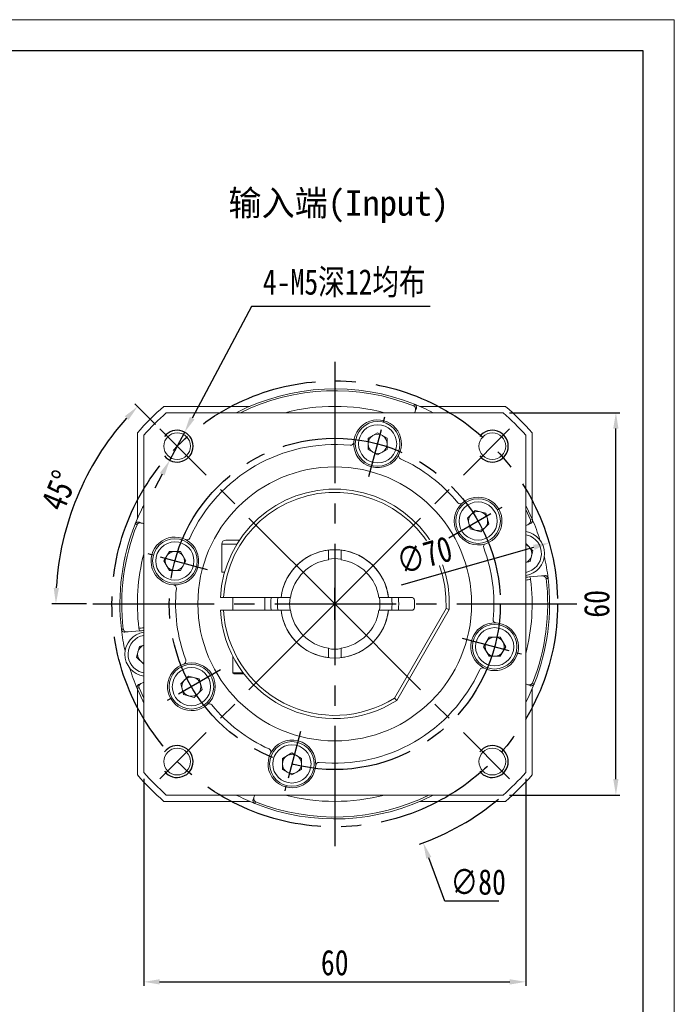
# Model space of a CAD drawing. Header units: millimetres. Extents: x 848 to 1258, y 1004 to 1294.
# Tile 8 of 8: x 1155 to 1258, y 1140 to 1294. Entities that reach past the tile are written whole.
import ezdxf

# ---------------------------------------------------------------- set-up
doc = ezdxf.new("R2010")
doc.units = ezdxf.units.MM
doc.set_wipeout_variables(frame=1)
doc.header["$PDSIZE"] = -5
doc.linetypes.add('CENTER2', pattern=[28.575, 19.05, -3.175, 3.175, -3.175])
doc.layers.get('0').update_dxf_attribs({"lineweight": 18})
doc.layers.get('Defpoints').update_dxf_attribs({"lineweight": 18})
for name, color, linetype in [('1轮廓实线层', 7, 'Continuous'), ('2细线层', 4, 'Continuous'), ('3中心线层', 1, 'CENTER2')]:
    doc.layers.add(name, color=color, linetype=linetype)
for name, color, linetype, lineweight in [('图框_外框线', 7, 'Continuous', 18), ('尺寸线', 7, 'Continuous', 18), ('尺寸线层', 3, 'Continuous', 18)]:
    doc.layers.add(name, color=color, linetype=linetype, lineweight=lineweight)
doc.styles.add('TH_GBDIM', font='txt', dxfattribs={"width": 0.8})
doc.styles.add('工程字', font='txt')
doc.dimstyles.new('TH_GBDIM', dxfattribs={"dimtxt": 4, "dimasz": 2.5, "dimexe": 0.625, "dimexo": 1, "dimgap": 1, "dimtad": 1, "dimdec": 1, "dimdsep": 46, "dimtxsty": 'TH_GBDIM', "dimcen": 2.5, "dimdle": 5, "dimclrd": 1, "dimclre": 1, "dimclrt": 1, "dimadec": 0, "dimazin": 2, "dimtfac": 0.714286, "dimtdec": 1, "dimtmove": 0, "dimatfit": 3, "dimfxl": 1, "dimtolj": 1, "dimarcsym": 0})

# ---------------------------------------------------------------- blocks, each defined once
blk = doc.blocks.new('*D12')
at = {"layer": 'Defpoints', "color": 0}
for p in [(1174.18, 1176), (1234.18, 1176), (1234.18, 1143.14)]:
    blk.add_point(p, dxfattribs=at)
at = {"layer": '尺寸线层', "lineweight": -2}
for p, q in [((1174.18, 1175), (1174.18, 1142.51)), ((1234.18, 1175), (1234.18, 1142.51)), ((1176.68, 1143.14), (1231.68, 1143.14))]:
    blk.add_line(p, q, dxfattribs=at)
at = {"layer": '尺寸线层'}
for points in [[(1176.68, 1143.55), (1176.68, 1142.72), (1174.18, 1143.14)], [(1231.68, 1142.72), (1231.68, 1143.55), (1234.18, 1143.14)]]:
    blk.add_solid(points, dxfattribs=at)
at = {"layer": '尺寸线层', "insert": (1204.18, 1146.14), "char_height": 4, "attachment_point": 5, "style": 'TH_GBDIM'}
blk.add_mtext('\\A1;60', dxfattribs=at)
blk = doc.blocks.new('*D13')
at = {"layer": 'Defpoints', "color": 0}
for p in [(1230.64, 1232.46), (1248.34, 1232.46), (1230.64, 1172.46)]:
    blk.add_point(p, dxfattribs=at)
at = {"layer": '尺寸线层', "lineweight": -2}
for p, q in [((1231.64, 1232.46), (1248.96, 1232.46)), ((1248.34, 1174.96), (1248.34, 1229.96)), ((1231.64, 1172.46), (1248.96, 1172.46))]:
    blk.add_line(p, q, dxfattribs=at)
at = {"layer": '尺寸线层'}
for points in [[(1248.75, 1229.96), (1247.92, 1229.96), (1248.34, 1232.46)], [(1247.92, 1174.96), (1248.75, 1174.96), (1248.34, 1172.46)]]:
    blk.add_solid(points, dxfattribs=at)
at = {"layer": '尺寸线层', "insert": (1245.34, 1202.46), "char_height": 4, "attachment_point": 5, "rotation": 90, "style": 'TH_GBDIM'}
blk.add_mtext('\\A1;60', dxfattribs=at)
blk = doc.blocks.new('*D14')
at = {"layer": 'Defpoints', "color": 0}
for p in [(1176.72, 1229.92), (1166.25, 1224.36), (1166.18, 1202.46), (1204.18, 1202.46), (1242.18, 1202.46)]:
    blk.add_point(p, dxfattribs=at)
at = {"layer": '尺寸线层', "lineweight": -2}
for p, q in [((1176.01, 1230.62), (1172.77, 1233.87)), ((1165.18, 1202.46), (1159.75, 1202.46))]:
    blk.add_line(p, q, dxfattribs=at)
blk.add_arc((1204.18, 1202.46), 43.81, 138.2704, 176.7296, dxfattribs=at)
at = {"layer": '尺寸线层'}
for points in [[(1171.79, 1231.33), (1171.19, 1231.9), (1173.21, 1233.43)], [(1160.03, 1204.97), (1160.86, 1204.94), (1160.38, 1202.46)]]:
    blk.add_solid(points, dxfattribs=at)
at = {"layer": '尺寸线层', "insert": (1160.89, 1220.24), "char_height": 4, "attachment_point": 5, "rotation": 67.6621, "style": 'TH_GBDIM'}
blk.add_mtext('\\A1;45%%d', dxfattribs=at)
blk = doc.blocks.new('*D15')
at = {"layer": 'Defpoints', "color": 0}
for p in [(1180.61, 1229.41), (1178.26, 1225)]:
    blk.add_point(p, dxfattribs=at)
at = {"layer": '尺寸线层', "lineweight": -2}
for p, q in [((1191.11, 1249.13), (1181.78, 1231.62)), ((1219.18, 1249.13), (1191.11, 1249.13)), ((1178.26, 1225), (1180.61, 1229.41)), ((1177.08, 1222.79), (1175.91, 1220.59))]:
    blk.add_line(p, q, dxfattribs=at)
at = {"layer": '尺寸线层'}
for points in [[(1181.42, 1231.81), (1182.15, 1231.42), (1180.61, 1229.41)], [(1177.45, 1222.6), (1176.71, 1222.99), (1178.26, 1225)]]:
    blk.add_solid(points, dxfattribs=at)
at = {"layer": '尺寸线层', "insert": (1205.65, 1252.76), "char_height": 4, "attachment_point": 5, "style": 'TH_GBDIM'}
blk.add_mtext('\\A1;4-M5深12均布{}', dxfattribs=at)
blk = doc.blocks.new('*D16')
at = {"layer": 'Defpoints', "color": 0}
for p in [(1190.28, 1239.96), (1218.08, 1164.95)]:
    blk.add_point(p, dxfattribs=at)
at = {"layer": '尺寸线层', "color": 1, "lineweight": -2}
for p, q in [((1204.18, 1199.96), (1204.18, 1204.96)), ((1201.68, 1202.46), (1206.68, 1202.46))]:
    blk.add_line(p, q, dxfattribs=at)
at = {"layer": '尺寸线层', "lineweight": -2}
for p, q in [((1221.48, 1155.79), (1218.95, 1162.6)), ((1229.96, 1155.79), (1221.48, 1155.79))]:
    blk.add_line(p, q, dxfattribs=at)
at = {"layer": '尺寸线层', "color": 1, "lineweight": -2}
blk.add_arc((1204.18, 1202.46), 40, 289.4408, 309.9772, dxfattribs=at)
at = {"layer": '尺寸线层'}
blk.add_solid([(1219.34, 1162.75), (1218.56, 1162.46), (1218.08, 1164.95)], dxfattribs=at)
at = {"layer": '尺寸线层', "insert": (1226.71, 1158.79), "char_height": 4, "attachment_point": 5, "style": 'TH_GBDIM'}
blk.add_mtext('\\A1;{∅80}{}{}', dxfattribs=at)
blk = doc.blocks.new('*D23')
at = {"layer": 'Defpoints', "color": 0}
for p in [(1237.85, 1212.02), (1170.51, 1192.89)]:
    blk.add_point(p, dxfattribs=at)
at = {"layer": '尺寸线层', "lineweight": -2}
blk.add_line((1214.64, 1205.43), (1235.45, 1211.33), dxfattribs=at)
at = {"layer": '尺寸线层'}
blk.add_solid([(1235.56, 1210.93), (1235.33, 1211.74), (1237.85, 1212.02)], dxfattribs=at)
at = {"layer": '尺寸线层', "insert": (1218.25, 1210.09), "char_height": 4, "attachment_point": 5, "rotation": 15.8551, "style": 'TH_GBDIM'}
blk.add_mtext('\\A1;∅70', dxfattribs=at)

msp = doc.modelspace()

# ---------------------------------------------------------------- linework, layer by layer
at = {"color": 7, "linetype": 'Continuous', "lineweight": 15}
for p, q in [((1177.34915, 1233.45571), (1190.83796, 1233.45571)), ((1216.6105, 1233.51105), (1216.71306, 1233.79313)), ((1216.71306, 1233.79313), (1216.71739, 1233.7914)), ((1217.52597, 1233.45571), (1231.01478, 1233.45571)), ((1177.72446, 1232.45571), (1230.63948, 1232.45571)), ((1216.74658, 1232.45571), (1216.828, 1232.6794)), ((1173.18197, 1215.79971), (1173.18197, 1229.28852)), ((1174.18197, 1175.9982), (1174.18197, 1228.91322)), ((1209.41126, 1228.43581), (1210.91126, 1229.30183)), ((1209.41126, 1226.70376), (1209.41126, 1228.43581)), ((1210.91126, 1229.30183), (1212.41126, 1228.43581)), ((1212.41126, 1228.43581), (1212.41126, 1226.70376)), ((1234.18197, 1228.91322), (1234.18197, 1175.9982)), ((1235.18197, 1229.28852), (1235.18197, 1215.79971)), ((1210.91126, 1225.83773), (1209.41126, 1226.70376)), ((1212.41126, 1226.70376), (1210.91126, 1225.83773)), ((1225.0256, 1215.904), (1226.25034, 1217.12874)), ((1226.25034, 1217.12874), (1227.92337, 1216.68045)), ((1227.92337, 1216.68045), (1228.37166, 1215.00742)), ((1234.92971, 1215.62685), (1234.18197, 1217.25106)), ((1172.84454, 1214.9868), (1172.84628, 1214.99113)), ((1173.12663, 1214.88424), (1172.84454, 1214.9868)), ((1174.18197, 1215.02032), (1173.95828, 1215.10174)), ((1225.47388, 1214.23096), (1225.0256, 1215.904)), ((1228.37166, 1215.00742), (1227.14692, 1213.78268)), ((1234.18197, 1214.73882), (1234.49544, 1214.88499)), ((1234.92971, 1215.62685), (1235.20169, 1215.75379)), ((1235.20169, 1215.75379), (1235.20353, 1215.74951)), ((1227.14692, 1213.78268), (1225.47388, 1214.23096)), ((1234.41916, 1213.24747), (1234.18197, 1213.30082)), ((1186.43197, 1211.83071), (1186.43197, 1207.45571)), ((1188.81612, 1211.83071), (1186.43197, 1211.83071)), ((1187.05697, 1212.45571), (1189.21534, 1212.45571)), ((1234.18197, 1211.93175), (1235.31574, 1210.79798)), ((1177.33585, 1209.185), (1178.20187, 1210.685)), ((1178.20187, 1210.685), (1179.93392, 1210.685)), ((1179.93392, 1210.685), (1180.79995, 1209.185)), ((1203.18197, 1210.89668), (1203.18197, 1210.59451)), ((1203.18197, 1210.59451), (1203.18197, 1209.96678)), ((1205.18197, 1210.59451), (1205.18197, 1210.89668)), ((1205.18197, 1209.96678), (1205.18197, 1210.59451)), ((1235.31574, 1210.79798), (1234.86745, 1209.12494)), ((1178.20187, 1207.685), (1177.33585, 1209.185)), ((1180.79995, 1209.185), (1179.93392, 1207.685)), ((1234.86745, 1209.12494), (1234.18197, 1208.94127)), ((1179.93392, 1207.685), (1178.20187, 1207.685)), ((1186.89035, 1207.45571), (1186.43197, 1207.45571)), ((1236.64884, 1206.84837), (1234.83633, 1206.68979)), ((1236.64884, 1206.84837), (1237.15427, 1206.89259)), ((1237.69488, 1206.44909), (1237.39586, 1206.42303)), ((1237.69433, 1206.45372), (1237.69488, 1206.44909)), ((1186.71056, 1203.45571), (1186.20977, 1203.45571)), ((1195.43897, 1203.45571), (1186.71056, 1203.45571)), ((1188.18197, 1203.45571), (1188.18197, 1201.45571)), ((1193.18197, 1201.45571), (1193.18197, 1203.45571)), ((1195.741, 1203.45571), (1195.43897, 1203.45571)), ((1196.04317, 1203.45571), (1195.741, 1203.45571)), ((1196.67089, 1203.45571), (1196.04317, 1203.45571)), ((1212.32076, 1203.45571), (1211.69304, 1203.45571)), ((1212.62294, 1203.45571), (1212.32076, 1203.45571)), ((1212.92497, 1203.45571), (1212.62294, 1203.45571)), ((1216.28197, 1203.45571), (1212.92497, 1203.45571)), ((1215.88956, 1203.45304), (1216.01503, 1203.44503)), ((1216.01503, 1203.44503), (1216.37515, 1203.4447)), ((1216.68197, 1201.85571), (1216.68197, 1203.05571)), ((1186.20977, 1201.45571), (1186.71056, 1201.45571)), ((1186.71056, 1201.45571), (1195.43897, 1201.45571)), ((1195.43897, 1201.45571), (1195.741, 1201.45571)), ((1195.741, 1201.45571), (1196.04317, 1201.45571)), ((1196.04317, 1201.45571), (1196.67089, 1201.45571)), ((1211.69304, 1201.45571), (1212.32076, 1201.45571)), ((1212.32076, 1201.45571), (1212.62294, 1201.45571)), ((1212.62294, 1201.45571), (1212.92497, 1201.45571)), ((1212.92497, 1201.45571), (1216.28197, 1201.45571)), ((1213.54334, 1187.67009), (1221.66738, 1201.74133)), ((1222.16148, 1201.59714), (1213.91527, 1187.31428)), ((1221.66738, 1201.74133), (1222.16148, 1201.59714)), ((1170.66906, 1198.46232), (1170.96807, 1198.48838)), ((1170.66961, 1198.4577), (1170.66906, 1198.46232)), ((1171.71509, 1198.06305), (1171.20966, 1198.01883)), ((1171.71509, 1198.06305), (1173.5276, 1198.22162)), ((1227.56399, 1195.72641), (1228.43001, 1197.22641)), ((1228.43001, 1197.22641), (1230.16206, 1197.22641)), ((1230.16206, 1197.22641), (1231.02809, 1195.72641)), ((1173.0482, 1194.11344), (1173.49649, 1195.78647)), ((1173.49649, 1195.78647), (1174.18197, 1195.97015)), ((1203.18197, 1194.94463), (1203.18197, 1194.31691)), ((1205.18197, 1194.31691), (1205.18197, 1194.94463)), ((1228.43001, 1194.22641), (1227.56399, 1195.72641)), ((1231.02809, 1195.72641), (1230.16206, 1194.22641)), ((1174.18197, 1192.97967), (1173.0482, 1194.11344)), ((1188.18197, 1194.2095), (1188.18197, 1191.65571)), ((1203.18197, 1194.31691), (1203.18197, 1194.01474)), ((1205.18197, 1194.01474), (1205.18197, 1194.31691)), ((1230.16206, 1194.22641), (1228.43001, 1194.22641)), ((1173.94477, 1191.66395), (1174.18197, 1191.61059)), ((1188.18197, 1191.65571), (1188.38197, 1191.45571)), ((1188.18197, 1191.65571), (1189.78197, 1191.65571)), ((1189.93416, 1191.45571), (1188.38197, 1191.45571)), ((1174.18197, 1190.1726), (1173.8685, 1190.02643)), ((1179.99227, 1189.904), (1181.21702, 1191.12874)), ((1180.44056, 1188.23096), (1179.99227, 1189.904)), ((1181.21702, 1191.12874), (1182.89005, 1190.68045)), ((1182.89005, 1190.68045), (1183.33834, 1189.00742)), ((1234.18197, 1189.8911), (1234.40566, 1189.80968)), ((1235.23731, 1190.02718), (1235.51939, 1189.92462)), ((1235.51939, 1189.92462), (1235.51766, 1189.92029)), ((1173.16224, 1189.15763), (1173.1604, 1189.16191)), ((1173.43423, 1189.28457), (1173.16224, 1189.15763)), ((1173.18197, 1175.62289), (1173.18197, 1189.1117)), ((1173.43423, 1189.28457), (1174.18197, 1187.66036)), ((1183.33834, 1189.00742), (1182.1136, 1187.78268)), ((1235.18197, 1189.1117), (1235.18197, 1175.62289)), ((1182.1136, 1187.78268), (1180.44056, 1188.23096)), ((1213.91527, 1187.31428), (1213.54334, 1187.67009)), ((1195.95267, 1178.20766), (1197.45267, 1179.07369)), ((1197.45267, 1179.07369), (1198.95267, 1178.20766)), ((1195.95267, 1176.47561), (1195.95267, 1178.20766)), ((1198.95267, 1178.20766), (1198.95267, 1176.47561)), ((1197.45267, 1175.60959), (1195.95267, 1176.47561)), ((1198.95267, 1176.47561), (1197.45267, 1175.60959)), ((1190.83796, 1171.45571), (1177.34915, 1171.45571)), ((1230.63948, 1172.45571), (1177.72446, 1172.45571)), ((1191.61736, 1172.45571), (1191.53594, 1172.23202)), ((1191.75344, 1171.40037), (1191.65087, 1171.11828)), ((1231.01478, 1171.45571), (1217.52597, 1171.45571)), ((1191.65087, 1171.11828), (1191.64655, 1171.12002))]:
    msp.add_line(p, q, dxfattribs=at)
at = {"color": 7, "linetype": 'Continuous', "lineweight": 15, "flags": 128}
for points in [[(1234.18197, 1217.91736), (1234.31244, 1217.66153), (1235.20169, 1215.75379)], [(1234.18197, 1206.19434), (1234.24234, 1206.20187), (1234.39271, 1206.22061), (1234.56427, 1206.24199), (1234.75042, 1206.26518), (1234.94401, 1206.28931)], [(1174.18197, 1198.71707), (1174.1216, 1198.70955), (1173.97123, 1198.69081), (1173.79967, 1198.66943), (1173.61351, 1198.64623), (1173.41992, 1198.62211)], [(1174.18197, 1186.99406), (1174.0515, 1187.24988), (1173.16224, 1189.15763)]]:
    msp.add_lwpolyline(points, dxfattribs=at)
at = {"color": 7, "linetype": 'Continuous', "lineweight": 15}
for centre, radius in [((1210.91126, 1227.56978), 3.5), ((1210.91126, 1227.56978), 3), ((1179.43323, 1227.20445), 2.1), ((1228.93071, 1227.20445), 2.1), ((1204.18197, 1202.45571), 21.5), ((1226.69863, 1215.45571), 3.5), ((1226.69863, 1215.45571), 3), ((1179.0679, 1209.185), 3.5), ((1179.0679, 1209.185), 3), ((1229.29604, 1195.72641), 3.5), ((1229.29604, 1195.72641), 3), ((1181.66531, 1189.45571), 3.5), ((1181.66531, 1189.45571), 3), ((1197.45267, 1177.34164), 3.5), ((1179.43323, 1177.70697), 2.1), ((1197.45267, 1177.34164), 3), ((1228.93071, 1177.70697), 2.1)]:
    msp.add_circle(centre, radius, dxfattribs=at)
for centre, radius, start, end in [((1204.18197, 1202.45571), 33.75, 68.2047002, 117.2660445), ((1204.18197, 1202.45571), 33.45, 68.1884215, 116.2515227), ((1204.18197, 1202.45571), 41, 130.8786351, 139.1213649), ((1204.18197, 1202.45571), 31, 75.4074494, 104.5925506), ((1204.18197, 1202.45571), 33.75, 62.7339555, 68.1967904), ((1204.18197, 1202.45571), 41, 40.8786351, 49.1213649), ((1204.18197, 1202.45571), 40, 131.4096221, 138.5903779), ((1204.18197, 1202.45571), 40, 41.4096221, 48.5903779), ((1210.91126, 1227.56978), 3.75, 333.565556, 176.434444), ((1210.91126, 1227.56978), 1.5, 120, 180), ((1210.91126, 1227.56978), 1.5, 60, 120), ((1210.91126, 1227.56978), 1.5, 0, 60), ((1204.18197, 1202.45571), 25, 84.401901, 155.598099), ((1206.66949, 1227.83409), 0.5, 264.401901, 356.434444), ((1210.91126, 1227.56978), 3.75, 176.434444, 333.565556), ((1210.91126, 1227.56978), 1.5, 180, 240), ((1210.91126, 1227.56978), 1.5, 300, 0), ((1210.91126, 1227.56978), 1.5, 240, 300), ((1214.7169, 1225.67779), 0.5, 153.565556, 245.598099), ((1204.18197, 1202.45571), 25, 39.401901, 65.598099), ((1204.18197, 1202.45571), 18, 357.2660445, 176.8152615), ((1204.18197, 1202.45571), 17.5, 357.6604499, 176.724171), ((1226.69863, 1215.45571), 3.75, 288.565556, 131.434444), ((1204.18197, 1202.45571), 33.75, 152.7339555, 158.1967904), ((1226.69863, 1215.45571), 3.75, 131.434444, 288.565556), ((1223.88614, 1218.64199), 0.5, 219.401901, 311.434444), ((1226.69863, 1215.45571), 1.5, 135, 195), ((1226.69863, 1215.45571), 1.5, 75, 135), ((1226.69863, 1215.45571), 1.5, 15, 75), ((1204.18197, 1202.45571), 33.75, 158.2047002, 186.7952998), ((1204.18197, 1202.45571), 33.45, 158.1884215, 186.8115785), ((1226.69863, 1215.45571), 1.5, 195, 255), ((1226.69863, 1215.45571), 1.5, 315, 15), ((1204.18197, 1202.45571), 33.75, 17.3199968, 23.1967904), ((1226.69863, 1215.45571), 1.5, 255, 315), ((1233.64271, 1210.34969), 3.5, 278.8631499, 81.1368501), ((1233.64271, 1210.34969), 3, 280.3554371, 75), ((1179.0679, 1209.185), 3.75, 63.565556, 266.434444), ((1179.0679, 1209.185), 3.75, 266.434444, 63.565556), ((1180.95988, 1212.99064), 0.5, 243.565556, 335.598099), ((1187.05697, 1211.83071), 0.625, 90, 180), ((1228.05178, 1211.42688), 0.5, 108.565556, 200.598099), ((1233.64271, 1210.34969), 1.5, 45, 68.9300041), ((1204.18197, 1202.45571), 31, 165.4074494, 187.1036427), ((1179.0679, 1209.185), 1.5, 150, 210), ((1179.0679, 1209.185), 1.5, 90, 150), ((1179.0679, 1209.185), 1.5, 30, 90), ((1179.0679, 1209.185), 1.5, 330, 30), ((1204.18197, 1202.45571), 8.5, 6.756327, 173.243673), ((1204.18197, 1202.45571), 8.5, 96.756327, 173.243673), ((1204.18197, 1202.45571), 8.5, 6.756327, 83.243673), ((1204.18197, 1202.45571), 25, 354.401901, 20.598099), ((1233.64271, 1210.34969), 1.5, 291.0699959, 345), ((1233.64271, 1210.34969), 1.5, 345, 45), ((1179.0679, 1209.185), 1.5, 210, 270), ((1179.0679, 1209.185), 1.5, 270, 330), ((1204.18197, 1202.45571), 7, 98.2132107, 171.7867893), ((1204.18197, 1202.45571), 7.1, 81.9032502, 98.0967498), ((1204.18197, 1202.45571), 7, 8.2132107, 81.7867893), ((1204.18197, 1202.45571), 33.75, 6.8032096, 12.6800032), ((1178.80359, 1204.94323), 0.5, 354.401901, 86.434444), ((1204.18197, 1202.45571), 31, 345.4074494, 7.1036427), ((1233.45553, 1206.10381), 1.5, 7.1036427, 22.9951914), ((1204.18197, 1202.45571), 33.45, 338.1884215, 6.8115785), ((1204.18197, 1202.45571), 33.75, 338.2047002, 6.7952998), ((1204.18197, 1202.45571), 25, 174.401901, 200.598099), ((1204.18197, 1202.45571), 10.05, 174.2894778, 185.7105222), ((1204.18197, 1202.45571), 9, 173.6206298, 186.3793702), ((1204.18197, 1202.45571), 7.1, 171.9032502, 188.0967498), ((1204.18197, 1202.45571), 7.1, 351.9032502, 8.0967498), ((1204.18197, 1202.45571), 9, 353.6206298, 6.3793702), ((1204.18197, 1202.45571), 10.05, 354.2894778, 5.7105222), ((1216.28197, 1203.05571), 0.4, 0, 90), ((1204.18197, 1202.45571), 18, 183.1847385, 302.7339555), ((1204.18197, 1202.45571), 17.5, 183.275829, 302.3395501), ((1204.18197, 1202.45571), 8.5, 186.756327, 353.243673), ((1204.18197, 1202.45571), 8.5, 186.756327, 263.243673), ((1204.18197, 1202.45571), 7, 188.2132107, 261.7867893), ((1204.18197, 1202.45571), 8.5, 276.756327, 353.243673), ((1204.18197, 1202.45571), 7, 278.2132107, 351.7867893), ((1216.28197, 1201.85571), 0.4, 270, 0), ((1229.29604, 1195.72641), 3.75, 86.434444, 243.565556), ((1229.29604, 1195.72641), 3.75, 243.565556, 86.434444), ((1229.56035, 1199.96819), 0.5, 174.401901, 266.434444), ((1204.18197, 1202.45571), 33.75, 186.8032096, 192.6800032), ((1174.72123, 1194.56173), 3.5, 98.8631499, 261.1368501), ((1174.90841, 1198.8076), 1.5, 187.1036427, 202.9951914), ((1174.72123, 1194.56173), 3, 100.3554371, 255), ((1229.29604, 1195.72641), 1.5, 150, 210), ((1229.29604, 1195.72641), 1.5, 90, 150), ((1229.29604, 1195.72641), 1.5, 30, 90), ((1229.29604, 1195.72641), 1.5, 330, 30), ((1174.72123, 1194.56173), 1.5, 165, 225), ((1174.72123, 1194.56173), 1.5, 111.0699959, 165), ((1204.18197, 1202.45571), 7.1, 261.9032502, 278.0967498), ((1229.29604, 1195.72641), 1.5, 210, 270), ((1229.29604, 1195.72641), 1.5, 270, 330), ((1174.72123, 1194.56173), 1.5, 225, 248.9300041), ((1181.66531, 1189.45571), 3.75, 108.565556, 311.434444), ((1180.31215, 1193.48454), 0.5, 288.565556, 20.598099), ((1181.66531, 1189.45571), 3.75, 311.434444, 108.565556), ((1204.18197, 1202.45571), 33.75, 197.3199968, 203.1967904), ((1204.18197, 1202.45571), 25, 264.401901, 335.598099), ((1227.40405, 1191.92078), 0.5, 63.565556, 155.598099), ((1181.66531, 1189.45571), 1.5, 135, 195), ((1181.66531, 1189.45571), 1.5, 75, 135), ((1181.66531, 1189.45571), 1.5, 15, 75), ((1181.66531, 1189.45571), 1.5, 315, 15), ((1204.18197, 1202.45571), 33.75, 332.7339555, 338.1967904), ((1181.66531, 1189.45571), 1.5, 195, 255), ((1181.66531, 1189.45571), 1.5, 255, 315), ((1184.4778, 1186.26943), 0.5, 39.401901, 131.434444), ((1204.18197, 1202.45571), 25, 219.401901, 245.598099), ((1197.45267, 1177.34164), 3.75, 356.434444, 153.565556), ((1197.45267, 1177.34164), 3.75, 153.565556, 356.434444), ((1193.64703, 1179.23363), 0.5, 333.565556, 65.598099), ((1197.45267, 1177.34164), 1.5, 120, 180), ((1197.45267, 1177.34164), 1.5, 60, 120), ((1197.45267, 1177.34164), 1.5, 0, 60), ((1201.69445, 1177.07733), 0.5, 84.401901, 176.434444), ((1204.18197, 1202.45571), 40, 221.4096221, 228.5903779), ((1197.45267, 1177.34164), 1.5, 180, 240), ((1197.45267, 1177.34164), 1.5, 240, 300), ((1197.45267, 1177.34164), 1.5, 300, 0), ((1204.18197, 1202.45571), 40, 311.4096221, 318.5903779), ((1204.18197, 1202.45571), 41, 220.8786351, 229.1213649), ((1204.18197, 1202.45571), 41, 310.8786351, 319.1213649), ((1204.18197, 1202.45571), 33.75, 242.7339555, 248.1967904), ((1204.18197, 1202.45571), 33.75, 248.2047002, 297.2660445), ((1204.18197, 1202.45571), 33.45, 248.1884215, 296.2515227), ((1204.18197, 1202.45571), 31, 255.4074494, 284.5925506)]:
    msp.add_arc(centre, radius, start, end, dxfattribs=at)
for points, knots in [([(1216.828, 1232.6794), (1216.85607, 1232.78523), (1216.9038, 1232.96509), (1216.8695, 1233.20882), (1216.79317, 1233.37023), (1216.702, 1233.46651), (1216.63608, 1233.4986), (1216.6105, 1233.51105)], [0, 0, 0, 0, 0.345991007, 0.588028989, 0.767058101, 0.909602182, 1, 1, 1, 1]), ([(1217.00152, 1233.15616), (1217.00208, 1233.1577), (1217.01671, 1233.1983), (1217.03767, 1233.29468), (1217.02668, 1233.44535), (1216.96373, 1233.59399), (1216.86008, 1233.7182), (1216.76497, 1233.76699), (1216.71739, 1233.7914)], [0, 0, 0, 0, 0.006654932, 0.17545299, 0.396386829, 0.602121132, 0.800934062, 1, 1, 1, 1]), ([(1217.00152, 1233.15616), (1217.00005, 1233.1521), (1216.94221, 1232.99321), (1216.88436, 1232.83427), (1216.828, 1232.6794)], [0, 0, 0, 0, 0.025531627, 1, 1, 1, 1]), ([(1173.48152, 1215.27527), (1173.47998, 1215.27582), (1173.43937, 1215.29045), (1173.343, 1215.31141), (1173.19233, 1215.30042), (1173.04369, 1215.23747), (1172.91947, 1215.13382), (1172.87069, 1215.03871), (1172.84628, 1214.99113)], [0, 0, 0, 0, 0.006654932, 0.17545299, 0.396386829, 0.602121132, 0.800934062, 1, 1, 1, 1]), ([(1173.95828, 1215.10174), (1173.85245, 1215.12982), (1173.67259, 1215.17754), (1173.42886, 1215.14324), (1173.26745, 1215.06691), (1173.17117, 1214.97574), (1173.13908, 1214.90982), (1173.12663, 1214.88424)], [0, 0, 0, 0, 0.345991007, 0.588028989, 0.767058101, 0.909602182, 1, 1, 1, 1]), ([(1173.48152, 1215.27527), (1173.48557, 1215.27379), (1173.64447, 1215.21595), (1173.8034, 1215.1581), (1173.95828, 1215.10174)], [0, 0, 0, 0, 0.025531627, 1, 1, 1, 1]), ([(1234.49544, 1214.88499), (1234.59012, 1214.93997), (1234.75104, 1215.03341), (1234.89914, 1215.23), (1234.95929, 1215.39811), (1234.96291, 1215.53066), (1234.93899, 1215.59996), (1234.92971, 1215.62685)], [0, 0, 0, 0, 0.3459901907, 0.5880276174, 0.7670589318, 0.9096023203, 1, 1, 1, 1]), ([(1234.95526, 1215.09941), (1234.95135, 1215.09759), (1234.7981, 1215.02613), (1234.64481, 1214.95465), (1234.49544, 1214.88499)], [0, 0, 0, 0, 0.025531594, 1, 1, 1, 1]), ([(1234.95526, 1215.09941), (1234.95674, 1215.10011), (1234.9958, 1215.11848), (1235.07877, 1215.1718), (1235.17754, 1215.28611), (1235.23812, 1215.43573), (1235.25267, 1215.59685), (1235.21992, 1215.6986), (1235.20353, 1215.74951)], [0, 0, 0, 0, 0.006657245, 0.175452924, 0.396386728, 0.602120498, 0.800932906, 1, 1, 1, 1]), ([(1203.18197, 1209.38391), (1203.18197, 1209.46897), (1203.18197, 1209.66335), (1203.18197, 1209.85756), (1203.18197, 1209.96678)], [0, 0, 0, 0, 0.437618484, 1, 1, 1, 1]), ([(1205.18197, 1209.96678), (1205.18197, 1209.85756), (1205.18197, 1209.66335), (1205.18197, 1209.46897), (1205.18197, 1209.38391)], [0, 0, 0, 0, 0.562381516, 1, 1, 1, 1]), ([(1237.39586, 1206.42303), (1237.38537, 1206.46727), (1237.36445, 1206.55552), (1237.2658, 1206.67888), (1237.09994, 1206.79066), (1236.87961, 1206.85429), (1236.71963, 1206.85018), (1236.64884, 1206.84837)], [0, 0, 0, 0, 0.143454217, 0.286170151, 0.490823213, 0.77467891, 1, 1, 1, 1]), ([(1237.69433, 1206.45372), (1237.68307, 1206.506), (1237.66055, 1206.6105), (1237.5674, 1206.74276), (1237.44012, 1206.84204), (1237.29743, 1206.89165), (1237.19891, 1206.89634), (1237.15591, 1206.89273), (1237.15427, 1206.89259)], [0, 0, 0, 0, 0.199067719, 0.397880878, 0.603615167, 0.824548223, 0.993344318, 1, 1, 1, 1]), ([(1234.18197, 1206.63255), (1234.23257, 1206.63697), (1234.38851, 1206.65061), (1234.6264, 1206.67143), (1234.79699, 1206.68635), (1234.83633, 1206.68979)], [0, 0, 0, 0, 0.269877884, 0.831576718, 1, 1, 1, 1]), ([(1196.67089, 1203.45571), (1196.78012, 1203.45571), (1196.97433, 1203.45571), (1197.1687, 1203.45571), (1197.25376, 1203.45571)], [0, 0, 0, 0, 0.562381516, 1, 1, 1, 1]), ([(1211.11017, 1203.45571), (1211.19523, 1203.45571), (1211.38961, 1203.45571), (1211.58382, 1203.45571), (1211.69304, 1203.45571)], [0, 0, 0, 0, 0.437618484, 1, 1, 1, 1]), ([(1197.25376, 1201.45571), (1197.1687, 1201.45571), (1196.97433, 1201.45571), (1196.78012, 1201.45571), (1196.67089, 1201.45571)], [0, 0, 0, 0, 0.437618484, 1, 1, 1, 1]), ([(1211.69304, 1201.45571), (1211.58382, 1201.45571), (1211.38961, 1201.45571), (1211.19523, 1201.45571), (1211.11017, 1201.45571)], [0, 0, 0, 0, 0.562381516, 1, 1, 1, 1]), ([(1170.66961, 1198.4577), (1170.68087, 1198.40542), (1170.70338, 1198.30092), (1170.79654, 1198.16865), (1170.92382, 1198.06938), (1171.06651, 1198.01976), (1171.16503, 1198.01507), (1171.20803, 1198.01869), (1171.20966, 1198.01883)], [0, 0, 0, 0, 0.199067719, 0.397880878, 0.603615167, 0.824548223, 0.993344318, 1, 1, 1, 1]), ([(1170.96807, 1198.48838), (1170.97856, 1198.44415), (1170.99949, 1198.35589), (1171.09814, 1198.23253), (1171.26399, 1198.12076), (1171.48433, 1198.05713), (1171.6443, 1198.06123), (1171.71509, 1198.06305)], [0, 0, 0, 0, 0.143454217, 0.286170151, 0.490823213, 0.77467891, 1, 1, 1, 1]), ([(1174.18197, 1198.27887), (1174.13136, 1198.27445), (1173.97543, 1198.2608), (1173.73753, 1198.23999), (1173.56695, 1198.22507), (1173.5276, 1198.22162)], [0, 0, 0, 0, 0.269877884, 0.831576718, 1, 1, 1, 1]), ([(1203.18197, 1194.94463), (1203.18197, 1195.05386), (1203.18197, 1195.24807), (1203.18197, 1195.44244), (1203.18197, 1195.52751)], [0, 0, 0, 0, 0.562381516, 1, 1, 1, 1]), ([(1205.18197, 1195.52751), (1205.18197, 1195.44244), (1205.18197, 1195.24807), (1205.18197, 1195.05386), (1205.18197, 1194.94463)], [0, 0, 0, 0, 0.437618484, 1, 1, 1, 1]), ([(1173.40867, 1189.81201), (1173.40719, 1189.81131), (1173.36814, 1189.79294), (1173.28517, 1189.73962), (1173.1864, 1189.62531), (1173.12581, 1189.47569), (1173.11127, 1189.31457), (1173.14402, 1189.21282), (1173.1604, 1189.16191)], [0, 0, 0, 0, 0.006657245, 0.175452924, 0.396386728, 0.602120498, 0.800932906, 1, 1, 1, 1]), ([(1173.8685, 1190.02643), (1173.77381, 1189.97145), (1173.61289, 1189.87801), (1173.4648, 1189.68142), (1173.40464, 1189.51331), (1173.40102, 1189.38076), (1173.42494, 1189.31146), (1173.43423, 1189.28457)], [0, 0, 0, 0, 0.3459901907, 0.5880276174, 0.7670589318, 0.9096023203, 1, 1, 1, 1]), ([(1173.40867, 1189.81201), (1173.41259, 1189.81383), (1173.56584, 1189.88529), (1173.71913, 1189.95677), (1173.8685, 1190.02643)], [0, 0, 0, 0, 0.025531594, 1, 1, 1, 1]), ([(1234.40566, 1189.80968), (1234.51148, 1189.7816), (1234.69135, 1189.73388), (1234.93508, 1189.76818), (1235.09648, 1189.84451), (1235.19277, 1189.93568), (1235.22486, 1190.0016), (1235.23731, 1190.02718)], [0, 0, 0, 0, 0.345991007, 0.588028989, 0.767058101, 0.909602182, 1, 1, 1, 1]), ([(1234.88242, 1189.63615), (1234.87836, 1189.63763), (1234.71947, 1189.69547), (1234.56053, 1189.75331), (1234.40566, 1189.80968)], [0, 0, 0, 0, 0.025531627, 1, 1, 1, 1]), ([(1234.88242, 1189.63615), (1234.88396, 1189.6356), (1234.92456, 1189.62097), (1235.02094, 1189.6), (1235.17161, 1189.61099), (1235.32024, 1189.67395), (1235.44446, 1189.7776), (1235.49325, 1189.8727), (1235.51766, 1189.92029)], [0, 0, 0, 0, 0.006654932, 0.17545299, 0.396386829, 0.602121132, 0.800934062, 1, 1, 1, 1]), ([(1191.36241, 1171.75526), (1191.36186, 1171.75372), (1191.34723, 1171.71311), (1191.32626, 1171.61674), (1191.33725, 1171.46607), (1191.40021, 1171.31743), (1191.50385, 1171.19322), (1191.59896, 1171.14443), (1191.64655, 1171.12002)], [0, 0, 0, 0, 0.006654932, 0.17545299, 0.396386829, 0.602121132, 0.800934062, 1, 1, 1, 1]), ([(1191.36241, 1171.75526), (1191.36389, 1171.75931), (1191.42173, 1171.91821), (1191.47957, 1172.07714), (1191.53594, 1172.23202)], [0, 0, 0, 0, 0.025531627, 1, 1, 1, 1]), ([(1191.53594, 1172.23202), (1191.50786, 1172.12619), (1191.46014, 1171.94633), (1191.49444, 1171.7026), (1191.57077, 1171.54119), (1191.66194, 1171.44491), (1191.72786, 1171.41282), (1191.75344, 1171.40037)], [0, 0, 0, 0, 0.345991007, 0.588028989, 0.767058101, 0.909602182, 1, 1, 1, 1])]:
    msp.add_open_spline(points, degree=3, knots=knots, dxfattribs=at)
at = {"layer": '2细线层'}
for centre in [(1179.43323, 1227.20445), (1228.93071, 1227.20445), (1179.43323, 1177.70697), (1228.93071, 1177.70697)]:
    msp.add_arc(centre, 2.5, 217.5, 142.5, dxfattribs=at)
at = {"layer": '3中心线层'}
for p, q in [((1204.18197, 1240.45571), (1204.18197, 1164.45571)), ((1204.18197, 1202.45571), (1176.72144, 1229.91623)), ((1204.18197, 1202.45571), (1231.64249, 1229.91623)), ((1166.18197, 1202.45571), (1242.18197, 1202.45571)), ((1204.18197, 1202.45571), (1176.72144, 1174.99519)), ((1204.18197, 1202.45571), (1231.64249, 1174.99519))]:
    msp.add_line(p, q, dxfattribs=at)
at = {"layer": '3中心线层', "ltscale": 0.4}
for p, q in [((1209.54241, 1222.46114), (1212.04192, 1231.78947)), ((1222.11835, 1212.81128), (1230.48189, 1217.63998)), ((1184.17653, 1207.81615), (1174.84821, 1210.31567)), ((1224.1874, 1197.09527), (1233.51572, 1194.59575)), ((1186.24559, 1192.10013), (1177.88204, 1187.27144)), ((1198.82153, 1182.45028), (1196.32201, 1173.12195))]:
    msp.add_line(p, q, dxfattribs=at)
at = {"layer": '3中心线层'}
for radius in [35, 26]:
    msp.add_circle((1204.18197, 1202.45571), radius, dxfattribs=at)
at = {"layer": '图框_外框线', "color": 3}
msp.add_lwpolyline([(847.66642, 1004.30951), (1257.5187, 1004.30951), (1257.5187, 1294.13362), (847.66642, 1294.13362)], close=True, dxfattribs=at)
at = {"layer": '图框_外框线', "color": 3, "lineweight": 25}
msp.add_lwpolyline([(872.06239, 1009.1887), (1252.6395, 1009.1887), (1252.6395, 1289.25442), (872.06239, 1289.25442)], close=True, dxfattribs=at)

# ---------------------------------------------------------------- texts
at = {"layer": '尺寸线', "color": 0, "linetype": 'ByBlock', "insert": (1187.47615, 1267.37384), "char_height": 4, "width": 39.3805049, "attachment_point": 1, "style": '工程字'}
msp.add_mtext('输入端(Input)\\P', dxfattribs=at)

# ---------------------------------------------------------------- dimensions: what is measured, and where the dimension line sits
at = {"layer": '尺寸线层'}
for p1, p2, text, override, picture, middle in [((1178.25769, 1224.99807), (1180.60878, 1229.41082), '4-M<>深12均布{}', {"dimtoh": 1, "dimdec": 0, "dimpost": '<>', "dimcen": 0, "dimclrd": 256, "dimclrt": 256, "dimtvp": 0.1}, '*D15', (1205.64589, 1249.12603)), ((1190.28093, 1239.96252), (1218.08301, 1164.9489), '{<>}{}{}', {"dimtih": 1, "dimtoh": 1, "dimdec": 4, "dimclrd": 256, "dimclrt": 256, "dimtofl": 0}, '*D16', (1226.71259, 1155.78539))]:
    dim = msp.add_diameter_dim_2p(p1=p1, p2=p2, text=text, dimstyle='TH_GBDIM', override=override, dxfattribs=at)
    dim.commit()
    dim.dimension.update_dxf_attribs({"geometry": picture, "text_midpoint": middle, "dimtype": 163})
dim = msp.add_angular_dim_2l(base=(1166.24561, 1224.35827), line1=((1166.18197, 1202.45571), (1242.18197, 1202.45571)), line2=((1204.18197, 1202.45571), (1176.72144, 1229.91623)), dimstyle='TH_GBDIM', override={"dimdec": 4, "dimclrd": 256, "dimclre": 256, "dimclrt": 256}, dxfattribs=at)
dim.commit()
dim.dimension.update_dxf_attribs({"geometry": '*D14', "text_midpoint": (1163.66404, 1219.10464), "dimtype": 162})
dim = msp.add_linear_dim(base=(1248.33553, 1232.45571), p1=(1230.63948, 1172.45571), p2=(1230.63948, 1232.45571), angle=90, dimstyle='TH_GBDIM', override={"dimdec": 4, "dimclrd": 256, "dimclre": 256, "dimclrt": 256}, dxfattribs=at)
dim.commit()
dim.dimension.update_dxf_attribs({"geometry": '*D13', "text_midpoint": (1248.33553, 1202.45571), "dimtype": 160})
dim = msp.add_linear_dim(base=(1234.18197, 1143.13771), p1=(1174.18197, 1175.9982), p2=(1234.18197, 1175.9982), dimstyle='TH_GBDIM', override={"dimdec": 4, "dimclrd": 256, "dimclre": 256, "dimclrt": 256}, dxfattribs=at)
dim.commit()
dim.dimension.update_dxf_attribs({"geometry": '*D12', "text_midpoint": (1204.18197, 1143.13771), "dimtype": 160})

# ---------------------------------------------------------------- next in the draw order: wipeouts: each hides what was drawn before it
msp.add_wipeout([(1214.90132, 1206.85153), (1213.72927, 1210.97832), (1221.63014, 1213.22225), (1222.80219, 1209.09546)]).dxf.layer = '1轮廓实线层'

# ---------------------------------------------------------------- next in the draw order: dimensions: what is measured, and where the dimension line sits
dim = msp.add_diameter_dim_2p(p1=(1170.51352, 1192.89352), p2=(1237.85042, 1212.01789), dimstyle='TH_GBDIM', override={"dimgap": 1.5, "dimtad": 1, "dimtih": 0, "dimtoh": 0, "dimdec": 4, "dimlfac": 1, "dimse1": 0, "dimse2": 0, "dimsd1": 0, "dimsd2": 0, "dimclrd": 256, "dimclre": 256, "dimclrt": 256, "dimtix": 0}, dxfattribs=at)
dim.commit()
dim.dimension.update_dxf_attribs({"geometry": '*D23', "text_midpoint": (1219.20692, 1206.72295), "dimtype": 163})

doc.saveas('drawing.dxf')
